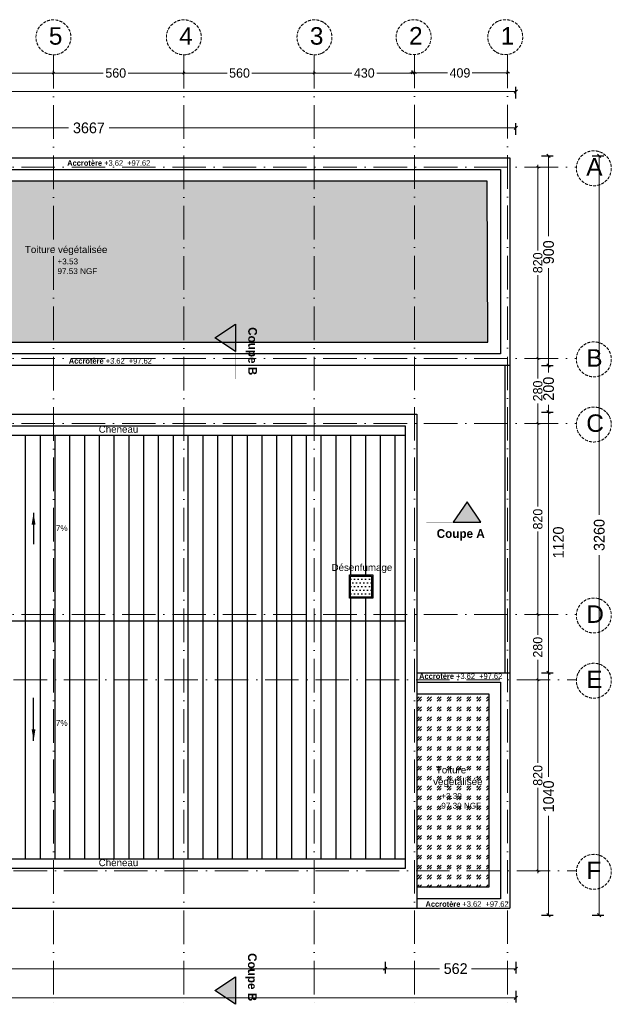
# Model space of a CAD drawing. Header units: centimetres. Extents: x 100159 to 225226, y -81380 to -23241.
# Tile 10 of 139: x 205715 to 208255, y -75802 to -71576. Entities that reach past the tile are written whole.
import ezdxf

# ---------------------------------------------------------------- set-up
doc = ezdxf.new("R2010")
doc.units = ezdxf.units.CM
doc.linetypes.add('ACAD_ISO04W100', pattern=[30, 24, -3, 0, -3])
doc.linetypes.add('ACAD_ISO10W100', pattern=[18, 12, -3, 0, -3])
doc.layers.get('0').update_dxf_attribs({"lineweight": 5})
for name, color, linetype in [('32', 5, 'Continuous'), ('37', 8, 'Continuous'), ('45', 8, 'Continuous'), ('DDL-HAB-COTES ALT', 161, 'Continuous'), ('DDL-TRAIT  COUPE', 1, 'ACAD_ISO04W100'), ('DDL-TRAIT FIN', 8, 'Continuous')]:
    doc.layers.add(name, color=color, linetype=linetype)
for name, color, linetype, lineweight in [('38', 7, 'Continuous', 9), ('DDL-HAB-COTES', 161, 'Continuous', 9), ('DDL-TEXTE', 7, 'Continuous', 9), ('DDL-TRAIT AXES', 1, 'ACAD_ISO10W100', 5)]:
    doc.layers.add(name, color=color, linetype=linetype, lineweight=lineweight)
doc.layers.add('DDL- PAYSAGE', color=7, linetype='Continuous', true_color=0x889a4c)
doc.layers.add('DDL-SHON', color=7, linetype='Continuous', true_color=0x00e000, plot=False)
doc.styles.add('ARIAL', font='arial.ttf', dxfattribs={"height": 25})
doc.styles.add('Century Gothic', font='GOTHIC.TTF')
doc.styles.get("Standard").update_dxf_attribs({"font": 'arial.ttf'})
doc.dimstyles.new('C100 cm', dxfattribs={"dimscale": 100, "dimtxt": 0.2, "dimasz": 0.085, "dimexe": 0.1, "dimexo": 0.0625, "dimgap": 0.09, "dimtad": 0, "dimdec": 0, "dimzin": 0, "dimdsep": 46, "dimtxsty": 'Century Gothic', "dimblk": 'OBLIQUE', "dimcen": 0.09, "dimdle": 0.1, "dimclrd": 256, "dimclrt": 256, "dimadec": 0, "dimazin": 0, "dimtfac": 1, "dimtdec": 0, "dimtofl": 0, "dimtmove": 2, "dimatfit": 2, "dimfxl": 0.15, "dimfxlon": 1, "dimtolj": 1, "dimtzin": 0, "dimlwd": -1, "dimarcsym": 0})
doc.dimstyles.new('C200 cm', dxfattribs={"dimscale": 200, "dimtxt": 0.23, "dimasz": 0.07, "dimexe": 0.1, "dimexo": 0.0625, "dimgap": 0.09, "dimtad": 2, "dimdec": 0, "dimzin": 0, "dimdsep": 46, "dimtxsty": 'Century Gothic', "dimblk": 'OBLIQUE', "dimcen": 0.09, "dimclrd": 256, "dimclrt": 256, "dimadec": 0, "dimazin": 0, "dimtfac": 1, "dimtdec": 0, "dimtofl": 0, "dimtmove": 2, "dimatfit": 2, "dimfxl": 0.15, "dimfxlon": 1, "dimtolj": 1, "dimtzin": 0, "dimlwd": -1, "dimarcsym": 0})

# ---------------------------------------------------------------- blocks, each defined once
blk = doc.blocks.new('_Oblique')
at = {"color": 0, "linetype": 'ByBlock', "lineweight": -2}
blk.add_line((-0.5, -0.5), (0.5, 0.5), dxfattribs=at)
blk = doc.blocks.new('*D287')
at = {"layer": 'DDL-HAB-COTES', "color": 0, "lineweight": -2, "transparency": 16777216}
for p, q in [((321249.8, -181223.6), (321249.8, -181173.6)), ((324916.9, -181223.6), (324916.9, -181173.6))]:
    blk.add_line(p, q, dxfattribs=at)
at = {"layer": 'DDL-HAB-COTES', "transparency": 16777216}
for p, q in [((321249.8, -181193.6), (322996.4, -181193.6)), ((324916.9, -181193.6), (323170.4, -181193.6))]:
    blk.add_line(p, q, dxfattribs=at)
at = {"layer": 'Defpoints', "color": 0, "transparency": 16777216}
for p in [(324916.9, -181193.6), (321249.8, -181313.1), (324916.9, -181313.1)]:
    blk.add_point(p, dxfattribs=at)
at = {"layer": 'DDL-HAB-COTES', "transparency": 16777216, "xscale": 14, "yscale": 14, "zscale": 14, "rotation": 180}
blk.add_blockref('_Oblique', (321249.8, -181193.6), dxfattribs=at)
at = {"layer": 'DDL-HAB-COTES', "transparency": 16777216, "xscale": 14, "yscale": 14, "zscale": 14}
blk.add_blockref('_Oblique', (324916.9, -181193.6), dxfattribs=at)
at = {"layer": 'DDL-HAB-COTES', "lineweight": -3, "transparency": 16777216, "insert": (323083.4, -181193.6), "char_height": 46, "attachment_point": 5, "style": 'Century Gothic'}
blk.add_mtext('\\A1;3667', dxfattribs=at)
blk = doc.blocks.new('*D288')
at = {"layer": 'DDL-HAB-COTES', "color": 0, "lineweight": -2, "transparency": 16777216}
for p, q in [((313698.3, -181067.1), (313698.3, -181017.1)), ((324916.9, -181067.1), (324916.9, -181017.1))]:
    blk.add_line(p, q, dxfattribs=at)
at = {"layer": 'DDL-HAB-COTES', "transparency": 16777216}
for p, q in [((313698.3, -181037.1), (318773.3, -181037.1)), ((324916.9, -181037.1), (318973.6, -181037.1))]:
    blk.add_line(p, q, dxfattribs=at)
at = {"layer": 'Defpoints', "color": 0, "transparency": 16777216}
for p in [(324916.9, -181037.1), (313698.3, -181313.1), (324916.9, -181313.1)]:
    blk.add_point(p, dxfattribs=at)
at = {"layer": 'DDL-HAB-COTES', "transparency": 16777216, "xscale": 14, "yscale": 14, "zscale": 14, "rotation": 180}
blk.add_blockref('_Oblique', (313698.3, -181037.1), dxfattribs=at)
at = {"layer": 'DDL-HAB-COTES', "transparency": 16777216, "xscale": 14, "yscale": 14, "zscale": 14}
blk.add_blockref('_Oblique', (324916.9, -181037.1), dxfattribs=at)
at = {"layer": 'DDL-HAB-COTES', "lineweight": -3, "transparency": 16777216, "insert": (318873.4, -181037.1), "char_height": 46, "attachment_point": 5, "style": 'Century Gothic'}
blk.add_mtext('\\A1;11219', dxfattribs=at)
blk = doc.blocks.new('*D289')
at = {"layer": 'DDL-HAB-COTES', "color": 0, "lineweight": -2, "transparency": 16777216}
for p, q in [((325027.5, -181313.1), (325077.5, -181313.1)), ((325027.5, -182213), (325077.5, -182213))]:
    blk.add_line(p, q, dxfattribs=at)
at = {"layer": 'DDL-HAB-COTES', "transparency": 16777216}
for p, q in [((325057.5, -181313.1), (325057.5, -181658.6)), ((325057.5, -182213), (325057.5, -181795.9))]:
    blk.add_line(p, q, dxfattribs=at)
at = {"layer": 'Defpoints', "color": 0, "transparency": 16777216}
for p in [(324916.9, -181313.1), (324916.9, -182213), (325057.5, -182213)]:
    blk.add_point(p, dxfattribs=at)
at = {"layer": 'DDL-HAB-COTES', "transparency": 16777216, "xscale": 14, "yscale": 14, "zscale": 14}
for p, rotation in [((325057.5, -181313.1), 90), ((325057.5, -182213), 270)]:
    blk.add_blockref('_Oblique', p, dxfattribs=dict(at, rotation=rotation))
at = {"layer": 'DDL-HAB-COTES', "lineweight": -3, "transparency": 16777216, "insert": (325057.5, -181727.3), "char_height": 46, "attachment_point": 5, "rotation": 90, "style": 'Century Gothic'}
blk.add_mtext('\\A1;900', dxfattribs=at)
blk = doc.blocks.new('*D290')
at = {"layer": 'DDL-HAB-COTES', "color": 0, "lineweight": -2, "transparency": 16777216}
for p, q in [((325027.5, -182213), (325077.5, -182213)), ((325027.5, -182413.1), (325077.5, -182413.1))]:
    blk.add_line(p, q, dxfattribs=at)
at = {"layer": 'DDL-HAB-COTES', "transparency": 16777216}
for p, q in [((325057.5, -182213), (325057.5, -182243.8)), ((325057.5, -182413.1), (325057.5, -182382.3))]:
    blk.add_line(p, q, dxfattribs=at)
at = {"layer": 'Defpoints', "color": 0, "transparency": 16777216}
for p in [(324916.9, -182213), (324355.3, -182413.1), (325057.5, -182413.1)]:
    blk.add_point(p, dxfattribs=at)
at = {"layer": 'DDL-HAB-COTES', "transparency": 16777216, "xscale": 14, "yscale": 14, "zscale": 14}
for p, rotation in [((325057.5, -182213), 90), ((325057.5, -182413.1), 270)]:
    blk.add_blockref('_Oblique', p, dxfattribs=dict(at, rotation=rotation))
at = {"layer": 'DDL-HAB-COTES', "lineweight": -3, "transparency": 16777216, "insert": (325057.5, -182313.1), "char_height": 46, "attachment_point": 5, "rotation": 90, "style": 'Century Gothic'}
blk.add_mtext('\\A1;200', dxfattribs=at)
blk = doc.blocks.new('*D291')
at = {"layer": 'DDL-HAB-COTES', "color": 0, "lineweight": -2, "transparency": 16777216}
for p, q in [((325027.5, -182413.1), (325077.5, -182413.1)), ((325027.5, -183533.1), (325077.5, -183533.1))]:
    blk.add_line(p, q, dxfattribs=at)
at = {"layer": 'DDL-HAB-COTES', "transparency": 16777216}
blk.add_line((325057.5, -182413.1), (325057.5, -183533.1), dxfattribs=at)
at = {"layer": 'Defpoints', "color": 0, "transparency": 16777216}
for p in [(324355.3, -182413.1), (324355.3, -183533.1), (325057.5, -183533.1)]:
    blk.add_point(p, dxfattribs=at)
at = {"layer": 'DDL-HAB-COTES', "transparency": 16777216, "xscale": 14, "yscale": 14, "zscale": 14}
for p, rotation in [((325057.5, -182413.1), 90), ((325057.5, -183533.1), 270)]:
    blk.add_blockref('_Oblique', p, dxfattribs=dict(at, rotation=rotation))
at = {"layer": 'DDL-HAB-COTES', "lineweight": -3, "transparency": 16777216, "insert": (325099.7, -182973.1), "char_height": 46, "attachment_point": 5, "rotation": 90, "style": 'Century Gothic'}
blk.add_mtext('\\A1;1120', dxfattribs=at)
blk = doc.blocks.new('*D292')
at = {"layer": 'DDL-HAB-COTES', "color": 0, "lineweight": -2, "transparency": 16777216}
for p, q in [((325027.5, -183533.1), (325077.5, -183533.1)), ((325027.5, -184573.1), (325077.5, -184573.1))]:
    blk.add_line(p, q, dxfattribs=at)
at = {"layer": 'DDL-HAB-COTES', "transparency": 16777216}
for p, q in [((325057.5, -183533.1), (325057.5, -183979.7)), ((325057.5, -184573.1), (325057.5, -184146.5))]:
    blk.add_line(p, q, dxfattribs=at)
at = {"layer": 'Defpoints', "color": 0, "transparency": 16777216}
for p in [(324355.3, -183533.1), (324916.9, -184573.1), (325057.5, -184573.1)]:
    blk.add_point(p, dxfattribs=at)
at = {"layer": 'DDL-HAB-COTES', "transparency": 16777216, "xscale": 14, "yscale": 14, "zscale": 14}
for p, rotation in [((325057.5, -183533.1), 90), ((325057.5, -184573.1), 270)]:
    blk.add_blockref('_Oblique', p, dxfattribs=dict(at, rotation=rotation))
at = {"layer": 'DDL-HAB-COTES', "lineweight": -3, "transparency": 16777216, "insert": (325057.5, -184063.1), "char_height": 46, "attachment_point": 5, "rotation": 90, "style": 'Century Gothic'}
blk.add_mtext('\\A1;1040', dxfattribs=at)
blk = doc.blocks.new('*D293')
at = {"layer": 'DDL-HAB-COTES', "color": 0, "lineweight": -2, "transparency": 16777216}
for p, q in [((325245.2, -181313.1), (325295.2, -181313.1)), ((325245.2, -184573.3), (325295.2, -184573.3))]:
    blk.add_line(p, q, dxfattribs=at)
at = {"layer": 'DDL-HAB-COTES', "transparency": 16777216}
for p, q in [((325275.2, -181313.1), (325275.2, -182854.1)), ((325275.2, -184573.3), (325275.2, -183027.7))]:
    blk.add_line(p, q, dxfattribs=at)
at = {"layer": 'Defpoints', "color": 0, "transparency": 16777216}
for p in [(324916.9, -181313.1), (324916.9, -184573.3), (325275.2, -184573.3)]:
    blk.add_point(p, dxfattribs=at)
at = {"layer": 'DDL-HAB-COTES', "transparency": 16777216, "xscale": 14, "yscale": 14, "zscale": 14}
for p, rotation in [((325275.2, -181313.1), 90), ((325275.2, -184573.3), 270)]:
    blk.add_blockref('_Oblique', p, dxfattribs=dict(at, rotation=rotation))
at = {"layer": 'DDL-HAB-COTES', "lineweight": -3, "transparency": 16777216, "insert": (325275.2, -182940.9), "char_height": 46, "attachment_point": 5, "rotation": 90, "style": 'Century Gothic'}
blk.add_mtext('\\A1;3260', dxfattribs=at)
blk = doc.blocks.new('*D300')
at = {"layer": 'DDL-HAB-COTES', "color": 0, "lineweight": -2, "transparency": 16777216}
for p, q in [((324355.3, -184772.6), (324355.3, -184822.6)), ((324916.9, -184772.6), (324916.9, -184822.6))]:
    blk.add_line(p, q, dxfattribs=at)
at = {"layer": 'DDL-HAB-COTES', "transparency": 16777216}
for p, q in [((324355.3, -184802.6), (324589.6, -184802.6)), ((324916.9, -184802.6), (324727.1, -184802.6))]:
    blk.add_line(p, q, dxfattribs=at)
at = {"layer": 'Defpoints', "color": 0, "transparency": 16777216}
for p in [(324355.3, -184593.3), (324916.9, -184593.3), (324355.3, -184802.6)]:
    blk.add_point(p, dxfattribs=at)
at = {"layer": 'DDL-HAB-COTES', "transparency": 16777216, "xscale": 14, "yscale": 14, "zscale": 14, "rotation": 180}
blk.add_blockref('_Oblique', (324355.3, -184802.6), dxfattribs=at)
at = {"layer": 'DDL-HAB-COTES', "transparency": 16777216, "xscale": 14, "yscale": 14, "zscale": 14}
blk.add_blockref('_Oblique', (324916.9, -184802.6), dxfattribs=at)
at = {"layer": 'DDL-HAB-COTES', "lineweight": -3, "transparency": 16777216, "insert": (324658.3, -184802.6), "char_height": 46, "attachment_point": 5, "style": 'Century Gothic'}
blk.add_mtext('\\A1;562', dxfattribs=at)
blk = doc.blocks.new('*D301')
at = {"layer": 'DDL-HAB-COTES', "color": 0, "lineweight": -2, "transparency": 16777216}
for p, q in [((320146.1, -184772.6), (320146.1, -184822.6)), ((324355.3, -184772.6), (324355.3, -184822.6))]:
    blk.add_line(p, q, dxfattribs=at)
at = {"layer": 'DDL-HAB-COTES', "transparency": 16777216}
for p, q in [((320146.1, -184802.6), (322164.6, -184802.6)), ((324355.3, -184802.6), (322336.9, -184802.6))]:
    blk.add_line(p, q, dxfattribs=at)
at = {"layer": 'Defpoints', "color": 0, "transparency": 16777216}
for p in [(320146.1, -184593.3), (324355.3, -184593.3), (320146.1, -184802.6)]:
    blk.add_point(p, dxfattribs=at)
at = {"layer": 'DDL-HAB-COTES', "transparency": 16777216, "xscale": 14, "yscale": 14, "zscale": 14, "rotation": 180}
blk.add_blockref('_Oblique', (320146.1, -184802.6), dxfattribs=at)
at = {"layer": 'DDL-HAB-COTES', "transparency": 16777216, "xscale": 14, "yscale": 14, "zscale": 14}
blk.add_blockref('_Oblique', (324355.3, -184802.6), dxfattribs=at)
at = {"layer": 'DDL-HAB-COTES', "lineweight": -3, "transparency": 16777216, "insert": (322250.7, -184802.6), "char_height": 46, "attachment_point": 5, "style": 'Century Gothic'}
blk.add_mtext('\\A1;4209', dxfattribs=at)
blk = doc.blocks.new('*D303')
at = {"layer": 'DDL-HAB-COTES', "color": 0, "lineweight": -2, "transparency": 16777216}
for p, q in [((316236.1, -184897.2), (316236.1, -184947.2)), ((324916.9, -184897.2), (324916.9, -184947.2))]:
    blk.add_line(p, q, dxfattribs=at)
at = {"layer": 'DDL-HAB-COTES', "transparency": 16777216}
for p, q in [((316236.1, -184927.2), (320792.8, -184927.2)), ((324916.9, -184927.2), (320954, -184927.2))]:
    blk.add_line(p, q, dxfattribs=at)
at = {"layer": 'Defpoints', "color": 0, "transparency": 16777216}
for p in [(316236.1, -184593.3), (324916.9, -184593.1), (316236.1, -184927.2)]:
    blk.add_point(p, dxfattribs=at)
at = {"layer": 'DDL-HAB-COTES', "transparency": 16777216, "xscale": 14, "yscale": 14, "zscale": 14, "rotation": 180}
blk.add_blockref('_Oblique', (316236.1, -184927.2), dxfattribs=at)
at = {"layer": 'DDL-HAB-COTES', "transparency": 16777216, "xscale": 14, "yscale": 14, "zscale": 14}
blk.add_blockref('_Oblique', (324916.9, -184927.2), dxfattribs=at)
at = {"layer": 'DDL-HAB-COTES', "lineweight": -3, "transparency": 16777216, "insert": (320873.4, -184927.2), "char_height": 46, "attachment_point": 5, "style": 'Century Gothic'}
blk.add_mtext('\\A1;8681', dxfattribs=at)
blk = doc.blocks.new('*D760')
at = {"layer": 'DDL-HAB-COTES', "transparency": 16777216}
for p, q in [((207939.8, -72199.4), (207939.8, -72566)), ((207939.8, -73039.5), (207939.8, -72672.9))]:
    blk.add_line(p, q, dxfattribs=at)
at = {"layer": 'DDL-HAB-COTES', "color": 0, "lineweight": -2, "transparency": 16777216}
for p, q in [((207939.8, -72209.4), (207949.8, -72209.4)), ((207939.8, -73029.5), (207949.8, -73029.5))]:
    blk.add_line(p, q, dxfattribs=at)
at = {"layer": 'Defpoints', "color": 0, "transparency": 16777216}
for p in [(207249.4, -72209.4), (207249.4, -73029.5), (207939.8, -73029.5)]:
    blk.add_point(p, dxfattribs=at)
at = {"layer": 'DDL-HAB-COTES', "transparency": 16777216, "xscale": 8.5, "yscale": 8.5, "zscale": 8.5}
for p, rotation in [((207939.8, -72209.4), 90), ((207939.8, -73029.5), 270)]:
    blk.add_blockref('_Oblique', p, dxfattribs=dict(at, rotation=rotation))
at = {"layer": 'DDL-HAB-COTES', "lineweight": -3, "transparency": 16777216, "insert": (207939.8, -72619.4), "char_height": 40, "attachment_point": 5, "rotation": 90, "style": 'Century Gothic'}
blk.add_mtext('\\A1;820', dxfattribs=at)
blk = doc.blocks.new('*D761')
at = {"layer": 'DDL-HAB-COTES', "transparency": 16777216}
for p, q in [((207939.8, -73019.5), (207939.8, -73115.9)), ((207939.8, -73319.4), (207939.8, -73223))]:
    blk.add_line(p, q, dxfattribs=at)
at = {"layer": 'DDL-HAB-COTES', "color": 0, "lineweight": -2, "transparency": 16777216}
for p, q in [((207939.8, -73029.5), (207949.8, -73029.5)), ((207939.8, -73309.4), (207949.8, -73309.4))]:
    blk.add_line(p, q, dxfattribs=at)
at = {"layer": 'Defpoints', "color": 0, "transparency": 16777216}
for p in [(207249.4, -73029.5), (207284.4, -73309.4), (207939.8, -73309.4)]:
    blk.add_point(p, dxfattribs=at)
at = {"layer": 'DDL-HAB-COTES', "transparency": 16777216, "xscale": 8.5, "yscale": 8.5, "zscale": 8.5}
for p, rotation in [((207939.8, -73029.5), 90), ((207939.8, -73309.4), 270)]:
    blk.add_blockref('_Oblique', p, dxfattribs=dict(at, rotation=rotation))
at = {"layer": 'DDL-HAB-COTES', "lineweight": -3, "transparency": 16777216, "insert": (207939.8, -73169.4), "char_height": 40, "attachment_point": 5, "rotation": 90, "style": 'Century Gothic'}
blk.add_mtext('\\A1;280', dxfattribs=at)
blk = doc.blocks.new('*D794')
at = {"layer": 'DDL-HAB-COTES', "transparency": 16777216}
for p, q in [((207939.8, -73299.4), (207939.8, -73666)), ((207939.8, -74139.5), (207939.8, -73772.9))]:
    blk.add_line(p, q, dxfattribs=at)
at = {"layer": 'DDL-HAB-COTES', "color": 0, "lineweight": -2, "transparency": 16777216}
for p, q in [((207939.8, -73309.4), (207949.8, -73309.4)), ((207939.8, -74129.5), (207949.8, -74129.5))]:
    blk.add_line(p, q, dxfattribs=at)
at = {"layer": 'Defpoints', "color": 0, "transparency": 16777216}
for p in [(207939.8, -73309.4), (207661, -74129.5), (207939.8, -74129.5)]:
    blk.add_point(p, dxfattribs=at)
at = {"layer": 'DDL-HAB-COTES', "transparency": 16777216, "xscale": 8.5, "yscale": 8.5, "zscale": 8.5}
for p, rotation in [((207939.8, -73309.4), 90), ((207939.8, -74129.5), 270)]:
    blk.add_blockref('_Oblique', p, dxfattribs=dict(at, rotation=rotation))
at = {"layer": 'DDL-HAB-COTES', "lineweight": -3, "transparency": 16777216, "insert": (207939.8, -73719.5), "char_height": 40, "attachment_point": 5, "rotation": 90, "style": 'Century Gothic'}
blk.add_mtext('\\A1;820', dxfattribs=at)
blk = doc.blocks.new('*D762')
at = {"layer": 'DDL-HAB-COTES', "transparency": 16777216}
for p, q in [((207939.8, -74119.5), (207939.8, -74216)), ((207939.8, -74419.6), (207939.8, -74323.1))]:
    blk.add_line(p, q, dxfattribs=at)
at = {"layer": 'DDL-HAB-COTES', "color": 0, "lineweight": -2, "transparency": 16777216}
for p, q in [((207939.8, -74129.5), (207949.8, -74129.5)), ((207939.8, -74409.6), (207949.8, -74409.6))]:
    blk.add_line(p, q, dxfattribs=at)
at = {"layer": 'Defpoints', "color": 0, "transparency": 16777216}
for p in [(207939.8, -74129.5), (207284.4, -74409.6), (207939.8, -74409.6)]:
    blk.add_point(p, dxfattribs=at)
at = {"layer": 'DDL-HAB-COTES', "transparency": 16777216, "xscale": 8.5, "yscale": 8.5, "zscale": 8.5}
for p, rotation in [((207939.8, -74129.5), 90), ((207939.8, -74409.6), 270)]:
    blk.add_blockref('_Oblique', p, dxfattribs=dict(at, rotation=rotation))
at = {"layer": 'DDL-HAB-COTES', "lineweight": -3, "transparency": 16777216, "insert": (207939.8, -74269.5), "char_height": 40, "attachment_point": 5, "rotation": 90, "style": 'Century Gothic'}
blk.add_mtext('\\A1;280', dxfattribs=at)
blk = doc.blocks.new('*D763')
at = {"layer": 'DDL-HAB-COTES', "transparency": 16777216}
for p, q in [((207939.8, -74399.6), (207939.8, -74766.2)), ((207939.8, -75239.7), (207939.8, -74873.1))]:
    blk.add_line(p, q, dxfattribs=at)
at = {"layer": 'DDL-HAB-COTES', "color": 0, "lineweight": -2, "transparency": 16777216}
for p, q in [((207939.8, -74409.6), (207949.8, -74409.6)), ((207939.8, -75229.7), (207949.8, -75229.7))]:
    blk.add_line(p, q, dxfattribs=at)
at = {"layer": 'Defpoints', "color": 0, "transparency": 16777216}
for p in [(207284.4, -74409.6), (207284.4, -75229.7), (207939.8, -75229.7)]:
    blk.add_point(p, dxfattribs=at)
at = {"layer": 'DDL-HAB-COTES', "transparency": 16777216, "xscale": 8.5, "yscale": 8.5, "zscale": 8.5}
for p, rotation in [((207939.8, -74409.6), 90), ((207939.8, -75229.7), 270)]:
    blk.add_blockref('_Oblique', p, dxfattribs=dict(at, rotation=rotation))
at = {"layer": 'DDL-HAB-COTES', "lineweight": -3, "transparency": 16777216, "insert": (207939.8, -74819.7), "char_height": 40, "attachment_point": 5, "rotation": 90, "style": 'Century Gothic'}
blk.add_mtext('\\A1;820', dxfattribs=at)
blk = doc.blocks.new('*D764')
at = {"layer": 'DDL-HAB-COTES', "transparency": 16777216}
for p, q in [((207390.1, -71804.4), (207552.5, -71804.4)), ((207819.6, -71804.4), (207658.2, -71804.4))]:
    blk.add_line(p, q, dxfattribs=at)
at = {"layer": 'DDL-HAB-COTES', "color": 0, "lineweight": -2, "transparency": 16777216}
for p, q in [((207400.1, -71804.4), (207400.1, -71794.4)), ((207809.6, -71804.4), (207809.6, -71794.4))]:
    blk.add_line(p, q, dxfattribs=at)
at = {"layer": 'Defpoints', "color": 0, "transparency": 16777216}
for p in [(207400.1, -71804.4), (207400.1, -72209.1), (207809.6, -72209.1)]:
    blk.add_point(p, dxfattribs=at)
at = {"layer": 'DDL-HAB-COTES', "transparency": 16777216, "xscale": 8.5, "yscale": 8.5, "zscale": 8.5, "rotation": 180}
blk.add_blockref('_Oblique', (207400.1, -71804.4), dxfattribs=at)
at = {"layer": 'DDL-HAB-COTES', "transparency": 16777216, "xscale": 8.5, "yscale": 8.5, "zscale": 8.5}
blk.add_blockref('_Oblique', (207809.6, -71804.4), dxfattribs=at)
at = {"layer": 'DDL-HAB-COTES', "lineweight": -3, "transparency": 16777216, "insert": (207605.4, -71804.4), "char_height": 40, "attachment_point": 5, "style": 'Century Gothic'}
blk.add_mtext('\\A1;409', dxfattribs=at)
blk = doc.blocks.new('*D765')
at = {"layer": 'DDL-HAB-COTES', "linetype": 'Continuous', "transparency": 16777216}
for p, q in [((206969.6, -71804.8), (207140.9, -71804.8)), ((207419.6, -71804.8), (207248.3, -71804.8))]:
    blk.add_line(p, q, dxfattribs=at)
at = {"layer": 'DDL-HAB-COTES', "color": 0, "linetype": 'Continuous', "lineweight": -2, "transparency": 16777216}
for p, q in [((206979.6, -71804.8), (206979.6, -71794.8)), ((207409.6, -71804.8), (207409.6, -71794.8))]:
    blk.add_line(p, q, dxfattribs=at)
at = {"layer": 'Defpoints', "color": 0, "linetype": 'Continuous', "transparency": 16777216}
for p in [(206979.6, -71804.8), (206979.6, -72209.4), (207409.6, -72209.4)]:
    blk.add_point(p, dxfattribs=at)
at = {"layer": 'DDL-HAB-COTES', "linetype": 'Continuous', "transparency": 16777216, "xscale": 8.5, "yscale": 8.5, "zscale": 8.5, "rotation": 180}
blk.add_blockref('_Oblique', (206979.6, -71804.8), dxfattribs=at)
at = {"layer": 'DDL-HAB-COTES', "linetype": 'Continuous', "transparency": 16777216, "xscale": 8.5, "yscale": 8.5, "zscale": 8.5}
blk.add_blockref('_Oblique', (207409.6, -71804.8), dxfattribs=at)
at = {"layer": 'DDL-HAB-COTES', "linetype": 'Continuous', "transparency": 16777216, "insert": (207194.6, -71804.8), "char_height": 40, "attachment_point": 5, "style": 'Century Gothic'}
blk.add_mtext('\\A1;430', dxfattribs=at)
blk = doc.blocks.new('*D776')
at = {"layer": 'DDL-HAB-COTES', "transparency": 16777216}
for p, q in [((206409.6, -71804.8), (206605.6, -71804.8)), ((206989.6, -71804.8), (206712.1, -71804.8))]:
    blk.add_line(p, q, dxfattribs=at)
at = {"layer": 'DDL-HAB-COTES', "color": 0, "lineweight": -2, "transparency": 16777216}
for p, q in [((206419.6, -71804.8), (206419.6, -71794.8)), ((206979.6, -71804.8), (206979.6, -71794.8))]:
    blk.add_line(p, q, dxfattribs=at)
at = {"layer": 'Defpoints', "color": 0, "transparency": 16777216}
for p in [(206419.6, -71804.8), (206419.6, -72209.4), (206979.6, -72209.4)]:
    blk.add_point(p, dxfattribs=at)
at = {"layer": 'DDL-HAB-COTES', "transparency": 16777216, "xscale": 8.5, "yscale": 8.5, "zscale": 8.5, "rotation": 180}
blk.add_blockref('_Oblique', (206419.6, -71804.8), dxfattribs=at)
at = {"layer": 'DDL-HAB-COTES', "transparency": 16777216, "xscale": 8.5, "yscale": 8.5, "zscale": 8.5}
blk.add_blockref('_Oblique', (206979.6, -71804.8), dxfattribs=at)
at = {"layer": 'DDL-HAB-COTES', "lineweight": -3, "transparency": 16777216, "insert": (206658.8, -71804.8), "char_height": 40, "attachment_point": 5, "style": 'Century Gothic'}
blk.add_mtext('\\A1;560', dxfattribs=at)
blk = doc.blocks.new('*D777')
at = {"layer": 'DDL-HAB-COTES', "transparency": 16777216}
for p, q in [((205849.6, -71804.8), (206073.9, -71804.8)), ((206429.6, -71804.8), (206180.4, -71804.8))]:
    blk.add_line(p, q, dxfattribs=at)
at = {"layer": 'DDL-HAB-COTES', "color": 0, "lineweight": -2, "transparency": 16777216}
for p, q in [((205859.6, -71804.8), (205859.6, -71794.8)), ((206419.6, -71804.8), (206419.6, -71794.8))]:
    blk.add_line(p, q, dxfattribs=at)
at = {"layer": 'Defpoints', "color": 0, "transparency": 16777216}
for p in [(205859.6, -71804.8), (205859.6, -72209.4), (206419.6, -72209.4)]:
    blk.add_point(p, dxfattribs=at)
at = {"layer": 'DDL-HAB-COTES', "transparency": 16777216, "xscale": 8.5, "yscale": 8.5, "zscale": 8.5, "rotation": 180}
blk.add_blockref('_Oblique', (205859.6, -71804.8), dxfattribs=at)
at = {"layer": 'DDL-HAB-COTES', "transparency": 16777216, "xscale": 8.5, "yscale": 8.5, "zscale": 8.5}
blk.add_blockref('_Oblique', (206419.6, -71804.8), dxfattribs=at)
at = {"layer": 'DDL-HAB-COTES', "lineweight": -3, "transparency": 16777216, "insert": (206127.2, -71804.8), "char_height": 40, "attachment_point": 5, "style": 'Century Gothic'}
blk.add_mtext('\\A1;560', dxfattribs=at)
blk = doc.blocks.new('*D778')
at = {"layer": 'DDL-HAB-COTES', "transparency": 16777216}
for p, q in [((205289.6, -71804.8), (205513.9, -71804.8)), ((205869.6, -71804.8), (205620.4, -71804.8))]:
    blk.add_line(p, q, dxfattribs=at)
at = {"layer": 'DDL-HAB-COTES', "color": 0, "lineweight": -2, "transparency": 16777216}
for p, q in [((205299.6, -71804.8), (205299.6, -71794.8)), ((205859.6, -71804.8), (205859.6, -71794.8))]:
    blk.add_line(p, q, dxfattribs=at)
at = {"layer": 'Defpoints', "color": 0, "transparency": 16777216}
for p in [(205299.6, -71804.8), (205299.6, -72209.4), (205859.6, -72209.4)]:
    blk.add_point(p, dxfattribs=at)
at = {"layer": 'DDL-HAB-COTES', "transparency": 16777216, "xscale": 8.5, "yscale": 8.5, "zscale": 8.5, "rotation": 180}
blk.add_blockref('_Oblique', (205299.6, -71804.8), dxfattribs=at)
at = {"layer": 'DDL-HAB-COTES', "transparency": 16777216, "xscale": 8.5, "yscale": 8.5, "zscale": 8.5}
blk.add_blockref('_Oblique', (205859.6, -71804.8), dxfattribs=at)
at = {"layer": 'DDL-HAB-COTES', "lineweight": -3, "transparency": 16777216, "insert": (205567.2, -71804.8), "char_height": 40, "attachment_point": 5, "style": 'Century Gothic'}
blk.add_mtext('\\A1;560', dxfattribs=at)
blk = doc.blocks.new('plan masse cotation')
at = {"layer": 'DDL-HAB-COTES', "lineweight": -3}
for base, p1, p2, picture, middle in [((324916.9, -181037.1), (313698.3, -181313.1), (324916.9, -181313.1), '*D288', (318873.4, -181037.1)), ((324916.9, -181193.6), (321249.8, -181313.1), (324916.9, -181313.1), '*D287', (323083.4, -181193.6)), ((316236.1, -184927.2), (324916.9, -184593.1), (316236.1, -184593.3), '*D303', (320873.4, -184927.2)), ((320146.1, -184802.6), (324355.3, -184593.3), (320146.1, -184593.3), '*D301', (322250.7, -184802.6)), ((324355.3, -184802.6), (324916.9, -184593.3), (324355.3, -184593.3), '*D300', (324658.3, -184802.6))]:
    dim = blk.add_linear_dim(base=base, p1=p1, p2=p2, dimstyle='C200 cm', dxfattribs=at)
    dim.commit()
    dim.dimension.update_dxf_attribs({"geometry": picture, "text_midpoint": middle, "dimtype": 128})
for base, p1, p2, picture, middle in [((325057.5, -182213), (324916.9, -181313.1), (324916.9, -182213), '*D289', (325057.5, -181727.3)), ((325275.2, -184573.3), (324916.9, -181313.1), (324916.9, -184573.3), '*D293', (325275.2, -182940.9)), ((325057.5, -182413.1), (324916.9, -182213), (324355.3, -182413.1), '*D290', (325057.5, -182313.1)), ((325057.5, -184573.1), (324355.3, -183533.1), (324916.9, -184573.1), '*D292', (325057.5, -184063.1))]:
    dim = blk.add_linear_dim(base=base, p1=p1, p2=p2, angle=90, dimstyle='C200 cm', dxfattribs=at)
    dim.commit()
    dim.dimension.update_dxf_attribs({"geometry": picture, "text_midpoint": middle, "dimtype": 128})
dim = blk.add_linear_dim(base=(325057.5, -183533.1), p1=(324355.3, -182413.1), p2=(324355.3, -183533.1), angle=90, dimstyle='C200 cm', dxfattribs=at)
dim.commit()
dim.dimension.update_dxf_attribs({"geometry": '*D291', "text_midpoint": (325099.7, -182973.1)})

msp = doc.modelspace()

# ---------------------------------------------------------------- hatches: boundary and pattern name
at = {"layer": 'DDL- PAYSAGE'}
h = msp.add_hatch(dxfattribs=at)
h.set_pattern_fill('GOST_GLASS', color=256, scale=5)
h.set_pattern_definition([(45, (1.4, -0.386), (42.426407, 0), [25, -35]), (45, (12.006, -0.386), (42.426407, 0), [10, -50]), (45, (1.4, 10.22), (42.426407, 0), [10, -50])])
h.paths.add_polyline_path([(207721.7, -72269.4), (204228.4, -72269.4), (204232.3, -72959.8), (207725.7, -72959.8)])
h = msp.add_hatch(dxfattribs=at)
h.set_pattern_fill('DOTS', color=256, scale=10)
h.paths.add_polyline_path([(207225.9, -73963.9), (207135.9, -73963.9), (207135.9, -74053.9), (207225.9, -74053.9)])
h = msp.add_hatch(dxfattribs=at)
h.set_pattern_fill('GOST_GLASS', color=256, scale=5)
h.paths.add_polyline_path([(207729.5, -74469.7), (207420, -74469.7), (207419.8, -75299.7), (207729.3, -75299.7)])
h.paths.add_polyline_path([(207609.9, -74907), (207672.9, -74907)], flags=16)
at = {"layer": 'DDL-TRAIT  COUPE', "ltscale": 30}
h = msp.add_hatch(color=256, dxfattribs=at)
h.dxf.hatch_style = 1
h.paths.add_polyline_path([(206641, -72882.5), (206641, -73000.3), (206553.3, -72941.4)])
h = msp.add_hatch(color=256, dxfattribs=at)
h.dxf.hatch_style = 1
h.paths.add_polyline_path([(207576.9, -73732.6), (207694.7, -73732.6), (207635.8, -73644.9)])
h = msp.add_hatch(color=256, dxfattribs=at)
h.dxf.hatch_style = 1
h.paths.add_polyline_path([(206641, -75684.1), (206641, -75801.8), (206553.3, -75742.9)])
at = {"layer": 'DDL-TRAIT FIN'}
h = msp.add_hatch(dxfattribs=at)
h.set_pattern_fill('ANSI31', color=256, scale=20, angle=45)
h.paths.add_polyline_path([(207130.9, -74058.9), (207130.9, -73958.9), (207230.9, -73958.9), (207230.9, -74058.9)], flags=16)
h.paths.add_polyline_path([(204329.9, -74094.9), (204329.9, -73994.9), (204429.9, -73994.9), (204429.9, -74094.9)], flags=16)
h.paths.add_polyline_path([(203895.5, -73359.4), (207390.1, -73359.4), (207390.1, -74157.1), (203895.5, -74157.1)])
h = msp.add_hatch(dxfattribs=at)
h.set_pattern_fill('ANSI31', color=256, scale=20, angle=45)
h.paths.add_polyline_path([(207390.1, -74157.1), (203104.9, -74157.1), (203105.5, -75179.7), (207390.7, -75179.7)])

# ---------------------------------------------------------------- linework, layer by layer
at = {"layer": '32'}
for p, q in [((204180.1, -73268.9), (207419.6, -73268.9)), ((207419.6, -73268.9), (207419.6, -74379.9)), ((204180.1, -73319.4), (207369.6, -73319.4)), ((207369.6, -73319.4), (207369.6, -74409.9)), ((207369.6, -75219.7), (203104.9, -75219.7)), ((203074.9, -75390), (207419.6, -75390))]:
    msp.add_line(p, q, dxfattribs=at)
for points in [[(207419.6, -74379.9), (207419.6, -75390)], [(207369.6, -74409.9), (207369.6, -75219.7)]]:
    msp.add_lwpolyline(points, dxfattribs=at)
at = {"layer": '45'}
for p, q in [((204180.1, -72169.4), (207819.6, -72169.4)), ((207819.6, -72169.4), (207819.6, -73059.8)), ((204180.1, -72219.4), (207779.6, -72219.4)), ((207779.6, -72219.4), (207779.6, -73009.8)), ((207779.6, -73009.8), (204180.1, -73009.8)), ((207819.6, -73059.8), (204180.1, -73059.8)), ((203895.5, -73359.4), (207369.6, -73359.4)), ((207419.6, -74379.9), (207819.6, -74379.9)), ((207819.6, -74379.9), (207819.6, -75390)), ((207370.8, -75179.7), (203104.9, -75179.7))]:
    msp.add_line(p, q, dxfattribs=at)
for points in [[(207799.6, -74379.9), (207799.6, -73059.8)], [(207819.6, -73059.8), (207819.6, -74379.9)], [(207369.6, -74157.1), (203895.5, -74157.1)], [(207419.6, -74419.6), (207779.6, -74419.9), (207779.6, -75349.7), (207419.6, -75349.7)], [(207419.5, -74469.6), (207729.6, -74469.8), (207729.6, -75299.7), (207419.6, -75299.7)], [(207419.6, -75390), (207819.6, -75390)]]:
    msp.add_lwpolyline(points, dxfattribs=at)
for points in [[(207130.9, -73958.9), (207230.9, -73958.9), (207230.9, -74058.9), (207130.9, -74058.9), (207130.9, -73958.9)], [(207135.9, -73963.9), (207225.9, -73963.9), (207225.9, -74053.9), (207135.9, -74053.9)]]:
    msp.add_lwpolyline(points, close=True, dxfattribs=at)
at = {"layer": 'DDL- PAYSAGE'}
msp.add_lwpolyline([(207721.7, -72269.4), (204228.4, -72269.4), (204232.3, -72959.8), (207725.7, -72959.8)], close=True, dxfattribs=at)
at = {"layer": 'DDL-TRAIT  COUPE', "ltscale": 30}
for points in [[(206641, -72882.5), (206641, -73000.3), (206553.3, -72941.4), (206641, -72882.5)], [(207576.9, -73732.6), (207694.7, -73732.6), (207635.8, -73644.9), (207576.9, -73732.6)], [(206641, -75684.1), (206641, -75801.8), (206553.3, -75742.9), (206641, -75684.1)]]:
    msp.add_lwpolyline(points, dxfattribs=at)
at = {"layer": 'DDL-TRAIT  COUPE', "ltscale": 30, "const_width": 1}
for points in [[(206641, -72882.5), (206641.1, -73118)], [(207460.6, -73732.5), (207694.7, -73732.6)], [(206640.9, -75566.3), (206641, -75801.8)]]:
    msp.add_lwpolyline(points, dxfattribs=at)
at = {"layer": 'DDL-TRAIT AXES', "ltscale": 12}
for p, q in [((205859.6, -71726.4), (205859.6, -75801.8)), ((206419.6, -71726.4), (206419.6, -75801.8)), ((206979.6, -71726.4), (206979.6, -75801.8)), ((207409.6, -71725.7), (207409.6, -75801.5)), ((207809.6, -71725.7), (207809.6, -75801.5)), ((195781.5, -72209.4), (208105.6, -72209.4)), ((195781.5, -73029.5), (208105.6, -73029.5)), ((195781.5, -73309.4), (208105.6, -73309.4)), ((195781.5, -74129.5), (208104.5, -74129.5)), ((203094.9, -74409.6), (208104.5, -74409.6)), ((203094.9, -75229.7), (208104.5, -75229.7))]:
    msp.add_line(p, q, dxfattribs=at)
at = {"layer": 'DDL-TRAIT AXES'}
for centre in [(205859.6, -71651.4), (206419.6, -71651.4), (206980.6, -71651.4), (207406.6, -71650.7), (207800.1, -71650.7), (208180.5, -72213.6), (208180.5, -73033.7), (208180.5, -73313.6), (208180.5, -74133.3), (208180.5, -74413.3), (208180.5, -75233.5)]:
    msp.add_circle(centre, 75, dxfattribs=at)

# ---------------------------------------------------------------- block references
at = {"layer": 'DDL-SHON', "linetype": 'Continuous'}
msp.add_blockref('plan masse cotation', (-117071.4, 109153.2), dxfattribs=at)

# ---------------------------------------------------------------- texts
at = {"layer": '37', "char_height": 25, "attachment_point": 2, "style": 'ARIAL'}
for insert in [(205895.2, -73746.1), (205895.2, -74582.2)]:
    msp.add_mtext_dynamic_manual_height_columns('7%', width=302.8, gutter_width=1, heights=[0], dxfattribs=dict(at, insert=insert))
at = {"layer": '38', "char_height": 24, "attachment_point": 7, "rotation": 0.0034}
for insert in [(205918.7, -72203.2), (205925.5, -73052.8), (207430.1, -74406.2), (207457.4, -75384.2)]:
    msp.add_mtext_dynamic_manual_height_columns('{\\fCentury Gothic|b1|i0|c0|p34;Accrotère \\fCentury Gothic|b0|i0|c0|p34;+3.62  +97.62}', width=621.539, gutter_width=1, heights=[0], dxfattribs=dict(at, insert=insert))
at = {"layer": '45', "insert": (207054, -73951), "char_height": 30, "attachment_point": 7}
msp.add_mtext_dynamic_manual_height_columns('Désenfumage', width=501.341, gutter_width=1, heights=[0], dxfattribs=at)
at = {"layer": 'DDL-HAB-COTES ALT', "char_height": 25, "attachment_point": 7}
for s, insert in [('+3.53\\P97.53 NGF', (205877, -72668)), ('+3.39\\P97.39 NGF', (207525.4, -74962.7))]:
    msp.add_mtext_dynamic_manual_height_columns(s, width=501.341, gutter_width=1, heights=[0], dxfattribs=dict(at, insert=insert))
at = {"layer": 'DDL-TEXTE'}
for p in [(206053.9, -73348.8), (206053.9, -75209.2)]:
    msp.add_text('Chéneau ', height=30, dxfattribs=at).set_placement(p)
at = {"layer": 'DDL-TEXTE', "char_height": 30, "attachment_point": 7}
for s, insert in [(' Toiture végétalisée', (205725.5, -72586.4)), (' Toiture \\Pvégétalisée', (207490.3, -74870.2))]:
    msp.add_mtext_dynamic_manual_height_columns(s, width=501.341, gutter_width=1, heights=[0], dxfattribs=dict(at, insert=insert))
at = {"layer": 'DDL-TRAIT  COUPE', "ltscale": 30, "char_height": 37.5}
for s, gutter_width, insert, attachment_point, rotation in [('\\pxqc;{\\fCentury Gothic|b1|i0|c0|p34;Coupe B}', 0.974, (206709.3, -72709.7), 4, 270), ('\\pxqc;{\\fCentury Gothic|b1|i0|c0|p34;Coupe A}', 0, (207319.7, -73762.7), 1, 0), ('\\pxqc;{\\fCentury Gothic|b1|i0|c0|p34;Coupe B}', 0.974, (206708.1, -75396.8), 4, 270)]:
    msp.add_mtext_dynamic_manual_height_columns(s, width=578.114, gutter_width=gutter_width, heights=[198.3], dxfattribs=dict(at, insert=insert, attachment_point=attachment_point, rotation=rotation))
at = {"layer": 'DDL-TRAIT AXES', "char_height": 75, "attachment_point": 1}
for s, insert in [('{\\fSwis721 Lt BT|b0|i0|c0|p34;5}', (205839.9, -71607.9)), ('{\\fSwis721 Lt BT|b0|i0|c0|p34;4}', (206399.9, -71607.9)), ('{\\fSwis721 Lt BT|b0|i0|c0|p34;3}', (206960.9, -71607.9)), ('{\\fSwis721 Lt BT|b0|i0|c0|p34;2}', (207386.9, -71607.3)), ('{\\fSwis721 Lt BT|b0|i0|c0|p34;1}', (207780.4, -71607.3)), ('{\\fSwis721 Lt BT|b0|i0|c0|p34;A}', (208147.9, -72170.1)), ('{\\fSwis721 Lt BT|b0|i0|c0|p34;B}', (208147.9, -72990.2)), ('{\\fSwis721 Lt BT|b0|i0|c0|p34;C}', (208147.9, -73270.1)), ('{\\fSwis721 Lt BT|b0|i0|c0|p34;D}', (208147.9, -74089.8)), ('{\\fSwis721 Lt BT|b0|i0|c0|p34;E}', (208147.9, -74369.8)), ('{\\fSwis721 Lt BT|b0|i0|c0|p34;F}', (208147.9, -75190))]:
    msp.add_mtext_dynamic_manual_height_columns(s, width=107.612, gutter_width=12.5, heights=[0], dxfattribs=dict(at, insert=insert))

# ---------------------------------------------------------------- dimensions: what is measured, and where the dimension line sits
at = {"layer": 'DDL-HAB-COTES', "lineweight": -3}
for base, p1, p2, picture, middle in [((205299.6, -71804.8), (205859.6, -72209.4), (205299.6, -72209.4), '*D778', (205567.2, -71804.8)), ((205859.6, -71804.8), (206419.6, -72209.4), (205859.6, -72209.4), '*D777', (206127.2, -71804.8)), ((206419.6, -71804.8), (206979.6, -72209.4), (206419.6, -72209.4), '*D776', (206658.8, -71804.8)), ((207400.0718, -71804.4402), (207809.5715, -72209.0891), (207400.0718, -72209.0891), '*D764', (207605.3691, -71804.4402))]:
    dim = msp.add_linear_dim(base=base, p1=p1, p2=p2, dimstyle='C100 cm', override={"dimtxt": 0.4, "dimfxl": 0}, dxfattribs=at)
    dim.commit()
    dim.dimension.update_dxf_attribs({"geometry": picture, "text_midpoint": middle, "dimtype": 160})
at = {"layer": 'DDL-HAB-COTES', "linetype": 'Continuous'}
dim = msp.add_linear_dim(base=(206979.6, -71804.8), p1=(207409.6, -72209.4), p2=(206979.6, -72209.4), dimstyle='C100 cm', override={"dimtxt": 0.4, "dimfxl": 0}, dxfattribs=at)
dim.commit()
dim.dimension.update_dxf_attribs({"geometry": '*D765', "text_midpoint": (207194.6, -71804.8)})
at = {"layer": 'DDL-HAB-COTES', "lineweight": -3}
dim = msp.add_linear_dim(base=(207939.8, -73029.5), p1=(207249.4, -72209.4), p2=(207249.4, -73029.5), angle=270, dimstyle='C100 cm', override={"dimtxt": 0.4, "dimfxl": 0}, dxfattribs=at)
dim.commit()
dim.dimension.update_dxf_attribs({"geometry": '*D760', "text_midpoint": (207939.8, -72619.4), "dimtype": 161})
for base, p1, p2, picture, middle in [((207939.8, -73309.4), (207249.4, -73029.5), (207284.4, -73309.4), '*D761', (207939.8, -73169.4)), ((207939.8, -74129.5), (207939.8, -73309.4), (207661, -74129.5), '*D794', (207939.8, -73719.5)), ((207939.8, -74409.6), (207939.8, -74129.5), (207284.4, -74409.6), '*D762', (207939.8, -74269.5)), ((207939.8, -75229.7), (207284.4, -74409.6), (207284.4, -75229.7), '*D763', (207939.8, -74819.7))]:
    dim = msp.add_linear_dim(base=base, p1=p1, p2=p2, angle=90, dimstyle='C100 cm', override={"dimtxt": 0.4, "dimfxl": 0}, dxfattribs=at)
    dim.commit()
    dim.dimension.update_dxf_attribs({"geometry": picture, "text_midpoint": middle})

# ---------------------------------------------------------------- leaders
at = {"layer": '45'}
for points in [[(205774.3, -73692.8), (205774.3, -73827.8)], [(205774.3, -74671.4), (205774.3, -74486.4)]]:
    msp.add_leader(points, dimstyle='C100 cm', override={"dimasz": 0.5, "dimgap": 0.09, "dimtad": 0, "dimfxl": 0, "dimarcsym": 2}, dxfattribs=at)

doc.saveas('drawing.dxf')
